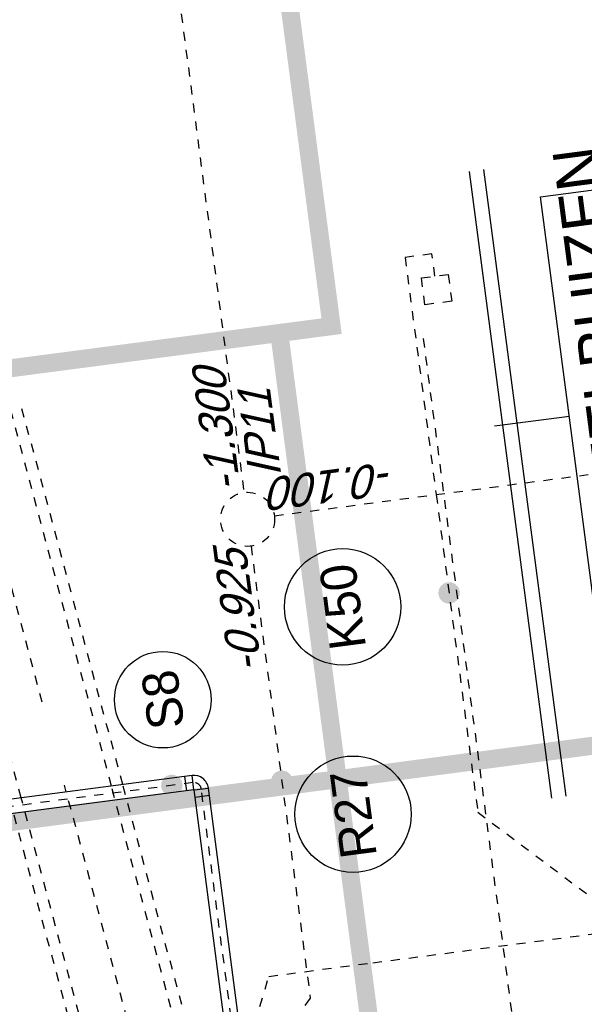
# Model space of a CAD drawing. Header units: metres. Extents: x 118052 to 118564, y 454784 to 455719.
# Tile 111 of 160: x 118478.23 to 118484.47, y 455278.39 to 455289.27. Entities that reach past the tile are written whole.
import ezdxf
from ezdxf.enums import TextEntityAlignment as Align

# ---------------------------------------------------------------- set-up
doc = ezdxf.new("R2010")
doc.units = ezdxf.units.M
doc.header["$LTSCALE"] = 0.5
for name, pattern in [('DASHED', [19.049999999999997, 12.7, -6.35]), ('Tauw_HIDDEN2', [5.6, 4, -1.6]), ('Tauw_L_Center1', [13, 8, -1.67, 1.66, -1.67]), ('Tauw_L_Center2', [6.4990000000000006, 4, -0.833, 0.833, -0.833])]:
    doc.linetypes.add(name, pattern=pattern)
for name, color, linetype in [('EL_N_A_EB00----REVISIE~-_-----', 1, 'Continuous'), ('GRAAFWERKZAAMHEDEN', 6, 'Continuous'), ('KABELLOOP', 6, 'Continuous'), ('Koningsstal VIEUWPORT', 254, 'Continuous'), ('ZU_B_-_EL999---LW_bet1000-125_gw~H_-----', 1, 'Tauw_L_Center1'), ('ZU_B_-_EL999---LW_bet1000-125_gw~W_-----', 8, 'Tauw_HIDDEN2'), ('ZU_N_-_AL999---LK_pvc125_sdr34__20_^200~M_-----', 7, 'Continuous'), ('ZU_N_-_AL999---LR_pvc160_sdr34__18_^200~N_-----', 7, 'Continuous'), ('ZU_N_-_AL999---LR_pvc200_vgr11__20_^200~M_-----', 7, 'Continuous'), ('ZU_N_-_AL999---LS_pvc160_zbr34__20_^200~M_-----', 7, 'Continuous'), ('ZU_N_-_AL999---SYM_HWAINSPECTIEPUT__18_^200~-_-----', 7, 'Continuous'), ('ZU_N_-_EL999---LB_PE-110_sdr00~H_-----', 2, 'Tauw_L_Center2'), ('ZU_N_-_EL999---LK_pvc125_sdr34~H_-----', 2, 'Tauw_L_Center2'), ('ZU_N_-_EL999---LR_pvc160_sdr34~H_-----', 2, 'Tauw_L_Center2'), ('ZU_N_-_EL999---LR_pvc200_vgr11~H_-----', 2, 'Tauw_L_Center2'), ('ZU_N_-_EL999---LS_pvc160_zbr34~H_-----', 2, 'Tauw_L_Center2'), ('ZU_N_-_EL999---LS_pvc160_zbr34~W_-----', 8, 'Continuous'), ('ZU_N_-_EL999---SYM_HWAINSPECTIEPUT~-_002--', 2, 'Tauw_L_Center2'), ('ZU_N_-_EL999---SYM_STRAATKOLK~-_----c', 7, 'Tauw_L_Center2'), ('ZU_N_-_ML999---LK_pvc125_sdr34__20_^200~M_-----', 7, 'Continuous'), ('ZU_N_-_ML999---LR_pvc200_vgr11__20_^200~M_-----', 7, 'Continuous'), ('ZU_N_-_ML999---LS_pvc160_zbr34__20_^200~M_-----', 7, 'Continuous')]:
    doc.layers.add(name, color=color, linetype=linetype)
doc.styles.add('TAUW-ISOCP', font='tcb_isocp.shx')
doc.styles.add('tcb_isocp', font='tcb_isocp.shx')

# ---------------------------------------------------------------- blocks, each defined once
blk = doc.blocks.new('A$C6DFC50BF')
at = {"layer": 'GRAAFWERKZAAMHEDEN'}
for p, q in [((74048.83530920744, -31587.83688271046), (74048.83530926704, -30749.7309896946)), ((69882.66887277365, -30844.20697525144), (76882.66903722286, -30844.20697525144)), ((69882.6689299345, -31004.20697525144), (76882.66903716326, -31004.20697528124))]:
    blk.add_line(p, q, dxfattribs=at)
blk.add_lwpolyline([(71595.40299880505, -31587.83688274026), (76502.26761960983, -31587.83688274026), (76502.26761972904, -33734.52723687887), (71595.40299892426, -33734.52723687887)], close=True, dxfattribs=at)
at = {"layer": 'KABELLOOP', "linetype": 'DASHED', "const_width": 200}
for points in [[(121473.4475425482, -29104.60709685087), (75382.6683382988, -29104.62439984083), (75382.6683382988, -11142.43978345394), (74473.44061136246, -11142.44013485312)], [(70397.81054890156, -55943.81955587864), (70397.8243098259, -23395.46448564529)], [(55186.46889531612, -28519.48496496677), (75382.6683382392, -28519.61389267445)]]:
    blk.add_lwpolyline(points, dxfattribs=at)
at = {"layer": 'GRAAFWERKZAAMHEDEN', "color": 2}
blk.add_text('MANTELBUIZEN', height=500, rotation=359.9837082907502, dxfattribs=at).set_placement((71834.6052543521, -32279.63389253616))
blk = doc.blocks.new('Leidingen')
at = {"layer": 'ZU_B_-_EL999---LW_bet1000-125_gw~H_-----'}
for points in [[(-190560.2711579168, 34466.16393709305), (-187356.3105995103, 34890.52327905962)], [(-207481.0575996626, 32225.03345145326), (-191504.7148969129, 34341.07426082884)]]:
    blk.add_lwpolyline(points, dxfattribs=at)
at = {"layer": 'ZU_B_-_EL999---LW_bet1000-125_gw~W_-----'}
for points in [[(-191581.4546319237, 34835.27642965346), (-187421.9614439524, 35386.19450737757)], [(-207563.1211672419, 32844.62248536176), (-191581.4625618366, 34961.36737741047)], [(-207546.7084537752, 32720.70467851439), (-191581.4546318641, 34835.27678348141)], [(-191581.3911927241, 33826.55168118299), (-187290.6597550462, 34394.85205067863)], [(-191581.3832628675, 33700.46108762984), (-187274.2470440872, 34270.93424361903)], [(-207415.4067454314, 31729.36222443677), (-191581.3911927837, 33826.55203238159)], [(-207398.9940318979, 31605.44441764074), (-191581.3832629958, 33700.46143847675)]]:
    blk.add_lwpolyline(points, dxfattribs=at)
at = {"layer": 'ZU_N_-_EL999---LB_PE-110_sdr00~H_-----'}
blk.add_lwpolyline([(-197448.0902209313, 38791.92483021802), (-197384.0635253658, 37406.34694978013), (-196696.9533703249, 35118.26890340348), (-196141.2848297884, 34020.20774817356), (-195502.6848828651, 33075.34078213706), (-193898.4883417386, 32372.5748663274), (-193898.4883416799, 31207.79137564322), (-193912.6493932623, 8006.528675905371), (-187114.9856428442, 8006.528675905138), (-187114.9856429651, 7068.149949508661)], dxfattribs=at)
at = {"layer": 'ZU_N_-_EL999---LB_PE-110_sdr00~H_-----', "flags": 128}
blk.add_lwpolyline([(-187114.9857488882, 29756.10453470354), (-218898.9588392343, 29756.10453469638), (-218898.9588391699, 23624.35979831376), (-223036.6502300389, 23624.35979831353)], dxfattribs=at)
at = {"layer": 'ZU_N_-_EL999---LK_pvc125_sdr34~H_-----'}
blk.add_lwpolyline([(-186447.2734171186, 29538.80959469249), (-186197.2734169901, 29538.80959465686), (-186197.2734171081, 29838.80959463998), (-188847.273416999, 29838.80959468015), (-192397.3611593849, 29838.80959464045), (-193546.2057826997, 28660.84340209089), (-193546.2057827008, 28410.84340216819), (-193296.2057827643, 28410.84340215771)], dxfattribs=at)
at = {"layer": 'ZU_N_-_EL999---LR_pvc160_sdr34~H_-----'}
for points in [[(-137489.5869363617, 31947.11465049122), (-188547.2734174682, 31947.11465048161)], [(-188847.2734174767, 31647.11465048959), (-188847.2734174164, 17288.80959469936)]]:
    blk.add_lwpolyline(points, dxfattribs=at)
at = {"layer": 'ZU_N_-_EL999---LR_pvc200_vgr11~H_-----'}
for points in [[(-194198.384042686, 31947.1146506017), (-198922.4991300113, 36670.68959246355)], [(-189147.2734175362, 31947.11465049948), (-194198.384042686, 31947.1146506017)]]:
    blk.add_lwpolyline(points, dxfattribs=at)
at = {"layer": 'ZU_N_-_EL999---LS_pvc160_zbr34~H_-----'}
blk.add_lwpolyline([(-220019.6350964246, 26570.40488041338), (-219269.0458847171, 26981.75541083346, 0.2711625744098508), (-219226.4591270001, 27052.82160080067), (-219196.7465750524, 29942.70696578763, -0.271162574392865), (-219154.159817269, 30013.77315574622), (-215904.3884118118, 31794.76756790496), (-213978.6128126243, 32850.16351839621, -0.1261833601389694), (-213939.1427987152, 32860.2542615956), (-191743.3956445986, 32843.71425155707, 0.4144502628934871), (-191661.334539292, 32925.71938579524), (-191661.6602323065, 38104.46081233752)], format="xyb", dxfattribs=at)
at = {"layer": 'ZU_N_-_EL999---LS_pvc160_zbr34~W_-----', "linetype": 'Continuous'}
for p, q in [((-191741.3395704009, 33005.71435441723), (-191581.3395707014, 33005.72441689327)), ((-191823.3360072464, 32923.77384434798), (-191823.4552373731, 32763.77388886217)), ((-191743.3360294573, 32923.71422934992), (-191743.4552595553, 32763.71427374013)), ((-191741.3345391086, 32925.71435452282), (-191581.3345395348, 32925.72441701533))]:
    blk.add_line(p, q, dxfattribs=at)
at = {"layer": 'ZU_N_-_EL999---LS_pvc160_zbr34~W_-----'}
for points in [[(-220058.082811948, 26640.56023065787), (-219307.493600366, 27051.91076109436, 0.2711625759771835), (-219306.4548989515, 27053.64408279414), (-219276.7423469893, 29943.52944771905, -0.271162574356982), (-219192.6075329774, 30083.92850595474), (-215942.8361274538, 31864.92291810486), (-214017.0605283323, 32920.31886866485, -0.1261833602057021), (-213939.08318364, 32940.25423945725), (-191743.3360294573, 32923.71422934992, 0.4144502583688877), (-191741.3345391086, 32925.71435452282), (-191741.6602321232, 38104.4557810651)], [(-219981.1873808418, 26500.24953022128), (-219230.5981691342, 26911.60006064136, 0.2711625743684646), (-219146.4633550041, 27051.99911886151), (-219116.7508031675, 29941.88448380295, -0.2711625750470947), (-219115.7121016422, 29943.61780548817), (-215865.940696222, 31724.61221765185), (-213940.1650969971, 32780.00816819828, -0.1261833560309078), (-213939.2024138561, 32780.25428386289), (-191743.4552595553, 32763.71427374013, 0.4144502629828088), (-191581.3345395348, 32925.72441701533), (-191581.6602324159, 38104.46584360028)]]:
    blk.add_lwpolyline(points, format="xyb", dxfattribs=at)
at = {"layer": 'ZU_N_-_EL999---SYM_HWAINSPECTIEPUT~-_002--', "lineweight": -3}
blk.add_circle((-188847.2734174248, 31947.11465045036), 299.9999999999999, dxfattribs=at)
at = {"layer": 'ZU_N_-_EL999---SYM_STRAATKOLK~-_----c', "lineweight": -3}
blk.add_lwpolyline([(-186447.2734171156, 29388.80959461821), (-186747.2734171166, 29388.80959459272), (-186747.2734172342, 29688.80959463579), (-186447.2734171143, 29688.80959476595)], close=True, dxfattribs=at)
at = {"layer": 'ZU_N_-_ML999---LK_pvc125_sdr34__20_^200~M_-----', "flags": 128}
blk.add_lwpolyline([(-189946.6144860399, 29838.80959461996, 0, 0, 0), (-189946.6144859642, 29718.80959469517, 0, 91.82399999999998, 0), (-189946.6144859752, 29727.9535947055, 91.82399999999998, 169.728, 0), (-189946.6144859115, 29753.94559469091, 169.728, 221.712, 0), (-189946.6144859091, 29792.89759474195, 221.712, 240, 0), (-189946.6144860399, 29838.80959461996, 240, 221.712, 0), (-189946.6144859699, 29884.72159471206, 221.712, 169.728, 0), (-189946.6144859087, 29923.67359469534, 169.728, 91.82399999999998, 0), (-189946.6144859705, 29949.66559469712, 91.82399999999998, 0, 0), (-189946.6144859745, 29958.8095946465, 0, 0, 0), (-189946.6144860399, 29838.80959461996, 0, 0, 0), (-189946.6144859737, 30383.3787695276, 0, 0, 0)], format="xyseb", dxfattribs=at)
at = {"layer": 'ZU_N_-_ML999---LK_pvc125_sdr34__20_^200~M_-----'}
blk.add_circle((-189946.6144860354, 31028.53950248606), 645.1607329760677, dxfattribs=at)
at = {"layer": 'ZU_N_-_ML999---LR_pvc200_vgr11__20_^200~M_-----', "flags": 128}
blk.add_lwpolyline([(-191773.2719209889, 31947.1146505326, 0, 0, 0), (-191709.0280814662, 32048.46912304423, 0, 91.82399999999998, 0), (-191713.9234621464, 32040.74591222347, 91.82399999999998, 169.728, 0), (-191727.8386778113, 32018.79253350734, 169.728, 221.712, 0), (-191748.6922280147, 31985.89287172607, 221.712, 240, 0), (-191773.2719209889, 31947.1146505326, 240, 221.712, 0), (-191797.851613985, 31908.33642940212, 221.712, 169.728, 0), (-191818.7051644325, 31875.43676759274, 169.728, 91.82399999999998, 0), (-191832.6203799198, 31853.48338891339, 91.82399999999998, 0, 0), (-191837.5157605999, 31845.76017809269, 0, 0, 0), (-191773.2719209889, 31947.1146505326, 0, 0, 0), (-191893.5348704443, 31757.38147340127, 0, 0, 0)], format="xyseb", dxfattribs=at)
at = {"layer": 'ZU_N_-_ML999---LR_pvc200_vgr11__20_^200~M_-----'}
blk.add_circle((-192238.7761906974, 31212.71054202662), 644.8705240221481, dxfattribs=at)
at = {"layer": 'ZU_N_-_ML999---LS_pvc160_zbr34__20_^200~M_-----', "flags": 128}
blk.add_lwpolyline([(-191661.3494144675, 33162.24394747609, 0, 0, 0), (-191781.3124410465, 33165.22257681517, 0, 91.82399999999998, 0), (-191772.1712584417, 33164.99560525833, 91.82399999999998, 169.728, 0), (-191746.1872668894, 33164.35043411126, 169.728, 221.712, 0), (-191707.2472685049, 33163.38357101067, 221.712, 240, 0), (-191661.3494144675, 33162.24394747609, 240, 221.712, 0), (-191615.4515604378, 33161.10432388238, 221.712, 169.728, 0), (-191576.5115619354, 33160.13746070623, 169.728, 91.82399999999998, 0), (-191550.5275703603, 33159.49228967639, 91.82399999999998, 0, 0), (-191541.3863878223, 33159.26531806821, 0, 0, 0), (-191661.3494144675, 33162.24394747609, 0, 0, 0), (-191241.6729490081, 33151.8235647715, 0, 0, 0)], format="xyseb", dxfattribs=at)
at = {"layer": 'ZU_N_-_ML999---LS_pvc160_zbr34__20_^200~M_-----'}
blk.add_circle((-190706.9279423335, 33138.54608072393), 534.9098183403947, dxfattribs=at)
at = {"layer": 'EL_N_A_EB00----REVISIE~-_-----'}
blk.add_blockref('A$C6DFC50BF', (-262229.9305388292, 59850.06411849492), dxfattribs=at)
at = {"layer": 'ZU_N_-_AL999---LK_pvc125_sdr34__20_^200~M_-----', "style": 'tcb_isocp'}
blk.add_text('K50', height=399.9999999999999, dxfattribs=at).set_placement((-189946.6144860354, 31028.53950248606), align=Align.MIDDLE)
at = {"layer": 'ZU_N_-_AL999---LR_pvc160_sdr34__18_^200~N_-----', "style": 'tcb_isocp', "oblique": 20.00023775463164}
for s, p in [('-0.925', (-190533.6684667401, 32007.09157281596)), ('-1.300', (-188516.8339006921, 31979.82521536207))]:
    blk.add_text(s, height=359.9999999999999, dxfattribs=at).set_placement(p)
blk.add_text('-0.100', height=359.9999999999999, rotation=90, dxfattribs=at).set_placement((-188421.7070478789, 30268.38703275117))
at = {"layer": 'ZU_N_-_AL999---LR_pvc200_vgr11__20_^200~M_-----', "style": 'TAUW-ISOCP'}
blk.add_text('R27', height=399.9999999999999, dxfattribs=at).set_placement((-192238.7761906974, 31212.71054202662), align=Align.MIDDLE)
at = {"layer": 'ZU_N_-_AL999---LS_pvc160_zbr34__20_^200~M_-----', "style": 'tcb_isocp'}
blk.add_text('S8', height=399.9999999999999, dxfattribs=at).set_placement((-190706.9279423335, 33138.54608072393), align=Align.MIDDLE)
at = {"layer": 'ZU_N_-_AL999---SYM_HWAINSPECTIEPUT__18_^200~-_-----', "style": 'tcb_isocp', "oblique": 20.00023775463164}
blk.add_text('IP11', height=359.9999999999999, rotation=359.9836860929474, dxfattribs=at).set_placement((-188420.6989336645, 31512.79183799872))

msp = doc.modelspace()

# ---------------------------------------------------------------- block references
at = {"layer": 'Koningsstal VIEUWPORT', "color": 6, "xscale": 0.0009975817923, "yscale": 0.0009975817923, "zscale": 0.0009975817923, "rotation": 97.46987594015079}
msp.add_blockref('Leidingen', (118487.8519961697, 455474.6886337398), dxfattribs=at)

doc.saveas('drawing.dxf')
